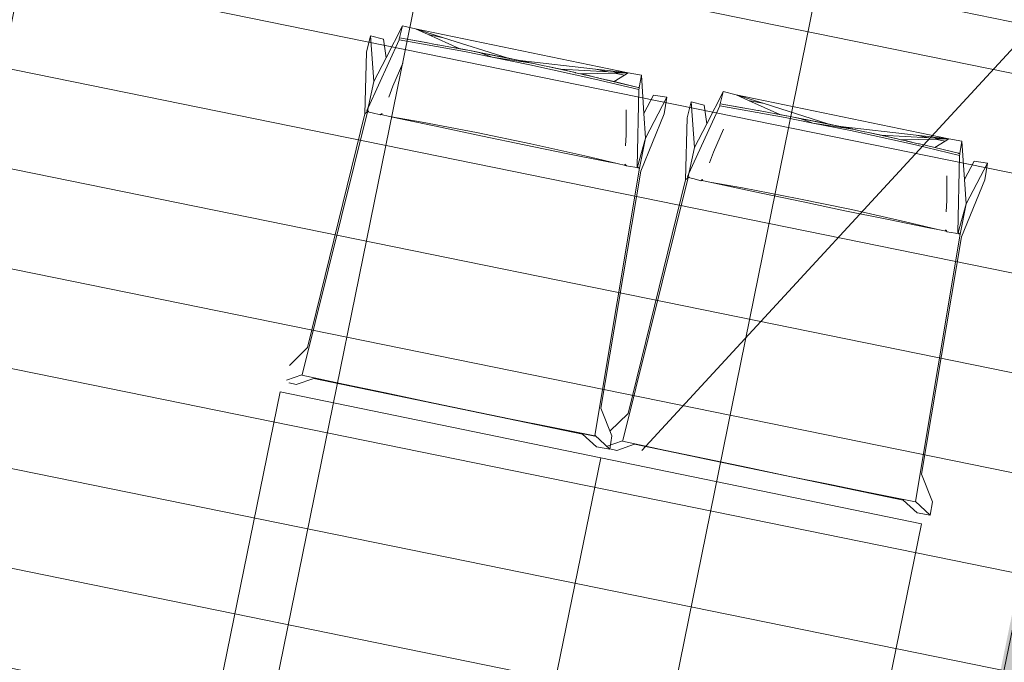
# Model space of a CAD drawing. Header units: millimetres. Extents: x -2869190 to 831897, y -1534405 to -3798.
# Tile 25 of 49: x 33528 to 35039, y -702985 to -702000. Entities that reach past the tile are written whole.
import ezdxf

# ---------------------------------------------------------------- set-up
doc = ezdxf.new("R2010")
doc.units = ezdxf.units.MM
doc.header["$MEASUREMENT"] = 0
doc.linetypes.add('Przerywana długa', pattern=[1950, 1250, -700])
for name, color, linetype, lineweight in [('PZT - ogródek_Nr_pióra__161', 7, 'Continuous', 5), ('PZT_Nr_pióra__1', 7, 'Continuous', 13), ('PZT_Nr_pióra__19', 255, 'Continuous', 0), ('Wymiarowanie - PZT_Nr_pióra__101', 7, 'Continuous', 5), ('Wymiarowanie - PZT_Nr_pióra__161', 7, 'Continuous', 5)]:
    doc.layers.add(name, color=color, linetype=linetype, lineweight=lineweight)
doc.layers.add('PZT_Nr_pióra__205', color=7, linetype='Continuous', lineweight=5, true_color=0x858585)
doc.layers.add('Wymiarowanie - PZT', color=7, linetype='Continuous')
doc.styles.add('GENERATED_STYLE_3', font='txt')
doc.dimstyles.new('GENERATED_STYLE__1', dxfattribs={"dimtxt": 625, "dimasz": 356.25, "dimexe": 0.18, "dimexo": 0, "dimgap": 0.09, "dimtad": 1, "dimdec": 0, "dimlfac": 0.1, "dimzin": 0, "dimdsep": 46, "dimtxsty": 'GENERATED_STYLE_3', "dimblk": 'ARROWHEAD_6', "dimblk1": 'ARROWHEAD_6', "dimblk2": 'ARROWHEAD_6', "dimcen": 0.09, "dimclrd": 7, "dimclre": 7, "dimclrt": 7, "dimadec": 1, "dimazin": 0, "dimtfac": 1, "dimtdec": 4, "dimtmove": 0, "dimatfit": 3, "dimfxl": 0, "dimtolj": 1, "dimtzin": 0, "dimarcsym": 0})
pattern_1 = [(348.5, (0, 0), (29.90519, 146.988706), []), (78.5, (0, 0), (-587.9548, 119.62076), [])]

# ---------------------------------------------------------------- blocks, each defined once
blk = doc.blocks.new('*D11')
at = {"layer": 'Wymiarowanie - PZT_Nr_pióra__101', "linetype": 'Continuous'}
for p, q in [((10021.3, -721583.8), (12171.6, -722025.5)), ((12100.8, -722369.9), (12242.3, -721681.1)), ((12171.6, -722025.5), (58954.7, -731635.8)), ((58883.9, -731980.2), (59025.4, -731291.5)), ((58954.7, -731635.8), (59230.2, -731692.4))]:
    blk.add_line(p, q, dxfattribs=at)
at = {"layer": 'Wymiarowanie - PZT_Nr_pióra__161', "linetype": 'Continuous'}
for p, q in [((12393, -721879.5), (11950.2, -722171.4)), ((58733.3, -731781.8), (59176.1, -731489.9))]:
    blk.add_line(p, q, dxfattribs=at)
at = {"layer": 'Wymiarowanie - PZT_Nr_pióra__101', "insert": (34706.7, -726527.1), "char_height": 625, "attachment_point": 7, "rotation": 348.3916, "style": 'GENERATED_STYLE_3'}
blk.add_mtext('\\A1;{\\fArial Narrow|b0|i1|c238|p34;4\xa0776}', dxfattribs=at)
blk = doc.blocks.new('ARROWHEAD_6')
at = {"color": 0, "linetype": 'Continuous', "lineweight": 0}
for p, q in [((-0.5, -0.5), (0.5, 0.5)), ((0, 0), (-1, 0))]:
    blk.add_line(p, q, dxfattribs=at)
blk = doc.blocks.new('*D19')
at = {"layer": 'Wymiarowanie - PZT_Nr_pióra__101', "linetype": 'Continuous'}
for p, q in [((11262.2, -696543.9), (15454.5, -676004.9)), ((11606.7, -696614.2), (10917.8, -696473.6)), ((9400.8, -705663.3), (11262.2, -696543.9))]:
    blk.add_line(p, q, dxfattribs=at)
at = {"layer": 'Wymiarowanie - PZT_Nr_pióra__161', "linetype": 'Continuous'}
for p, q in [((11116, -696322.7), (11408.4, -696765.1)), ((9254.6, -705442.1), (9547, -705884.5))]:
    blk.add_line(p, q, dxfattribs=at)
at = {"layer": 'Wymiarowanie - PZT_Nr_pióra__101', "insert": (10089.1, -701666.5), "char_height": 625, "attachment_point": 7, "rotation": 78.4637, "style": 'GENERATED_STYLE_3'}
blk.add_mtext('\\A1;{\\fArial Narrow|b0|i1|c238|p34;931}', dxfattribs=at)
blk = doc.blocks.new('*D28')
at = {"layer": 'Wymiarowanie - PZT_Nr_pióra__101', "linetype": 'Continuous'}
for p, q in [((17231.4, -686293.8), (36821.2, -690318)), ((36750.4, -690662.4), (36891.9, -689973.6)), ((36821.2, -690318), (46611.6, -692329.2)), ((46540.8, -692673.5), (46682.3, -691984.8)), ((46611.6, -692329.2), (66202.5, -696353.6))]:
    blk.add_line(p, q, dxfattribs=at)
at = {"layer": 'Wymiarowanie - PZT_Nr_pióra__161', "linetype": 'Continuous'}
for p, q in [((37042.6, -690172.1), (36599.8, -690463.9)), ((46833, -692183.2), (46390.2, -692475.1))]:
    blk.add_line(p, q, dxfattribs=at)
at = {"layer": 'Wymiarowanie - PZT_Nr_pióra__101', "insert": (41153.8, -691080.4), "char_height": 625, "attachment_point": 7, "rotation": 348.3916, "style": 'GENERATED_STYLE_3'}
blk.add_mtext('\\A1;{\\fArial Narrow|b0|i1|c238|p34;999}', dxfattribs=at)
blk = doc.blocks.new('*D42')
at = {"layer": 'Wymiarowanie - PZT_Nr_pióra__101', "linetype": 'Continuous'}
for p, q in [((35700.9, -699746), (31895.4, -698964.3)), ((35771.7, -699401.6), (35630.2, -700090.4)), ((48479.1, -702370.9), (35700.9, -699746)), ((48549.9, -702026.6), (48408.4, -702715.3)), ((49429.3, -702566.1), (48479.1, -702370.9))]:
    blk.add_line(p, q, dxfattribs=at)
at = {"layer": 'Wymiarowanie - PZT_Nr_pióra__161', "linetype": 'Continuous'}
for p, q in [((35479.6, -699891.9), (35922.3, -699600.1)), ((48257.7, -702516.9), (48700.5, -702225))]:
    blk.add_line(p, q, dxfattribs=at)
at = {"layer": 'Wymiarowanie - PZT_Nr_pióra__101', "char_height": 625, "attachment_point": 7, "rotation": 348.3916, "style": 'GENERATED_STYLE_3'}
for s, insert in [('\\A1;{\\fArial Narrow|b0|i1|c238|p34;1\xa0305}', (41233.6, -700754.9)), ('\\A1;{\\fArial Narrow|b0|i1|c238|p34;97}', (47650.7, -702183.6))]:
    blk.add_mtext(s, dxfattribs=dict(at, insert=insert))
blk = doc.blocks.new('*D52')
at = {"layer": 'Wymiarowanie - PZT_Nr_pióra__101', "linetype": 'Continuous'}
for p, q in [((32151.4, -700803.4), (32392.2, -699630.9)), ((32495.7, -700874.1), (31807, -700732.7)), ((30278.5, -709920.5), (32151.4, -700803.4)), ((30622.9, -709991.3), (29934.1, -709849.8))]:
    blk.add_line(p, q, dxfattribs=at)
at = {"layer": 'Wymiarowanie - PZT_Nr_pióra__161', "linetype": 'Continuous'}
for p, q in [((32005.4, -700582), (32297.3, -701024.8)), ((30132.6, -709699.1), (30424.4, -710141.9))]:
    blk.add_line(p, q, dxfattribs=at)
at = {"layer": 'Wymiarowanie - PZT_Nr_pióra__101', "char_height": 625, "attachment_point": 7, "rotation": 78.3916, "style": 'GENERATED_STYLE_3'}
for s, insert in [('\\A1;{\\fArial Narrow|b0|i1|c238|p34;120}', (31749.7, -702137.4)), ('\\A1;{\\fArial Narrow|b0|i1|c238|p34;931}', (30851, -706512.3))]:
    blk.add_mtext(s, dxfattribs=dict(at, insert=insert))
blk = doc.blocks.new('*D75')
at = {"layer": 'Wymiarowanie - PZT_Nr_pióra__101', "linetype": 'Continuous'}
for p, q in [((31186.1, -700605.1), (31934.6, -696961.2)), ((31530.5, -700675.9), (30841.7, -700534.4)), ((29313.2, -709722.2), (31186.1, -700605.1)), ((29657.6, -709793), (28968.9, -709651.5))]:
    blk.add_line(p, q, dxfattribs=at)
at = {"layer": 'Wymiarowanie - PZT_Nr_pióra__161', "linetype": 'Continuous'}
for p, q in [((31040.2, -700383.7), (31332, -700826.5)), ((29167.3, -709500.8), (29459.2, -709943.6))]:
    blk.add_line(p, q, dxfattribs=at)
at = {"layer": 'Wymiarowanie - PZT_Nr_pióra__101', "insert": (30006.5, -705726.2), "char_height": 625, "attachment_point": 7, "rotation": 78.3916, "style": 'GENERATED_STYLE_3'}
blk.add_mtext('\\A1;{\\fArial Narrow|b0|i1|c238|p34;931}', dxfattribs=at)

msp = doc.modelspace()

# ---------------------------------------------------------------- hatches: boundary and pattern name
at = {"layer": 'PZT_Nr_pióra__1', "linetype": 'Continuous'}
h = msp.add_hatch(color=256, dxfattribs=at)
h.paths.add_polyline_path([(35348.8, -701460.2), (48127, -704085.2), (46254.1, -713202.3), (33475.9, -710577.4)])
h.paths.add_polyline_path([(47749.2, -704334.2), (35597.9, -701838), (33869.9, -710249.9), (46021.2, -712746.1)], flags=0)
at = {"layer": 'PZT_Nr_pióra__19', "linetype": 'Continuous'}
h = msp.add_hatch(dxfattribs=at)
h.set_pattern_fill('Siatka_60x120_kopia', color=256, style=0, pattern_type=2)
h.set_pattern_definition(pattern_1)
h.paths.add_polyline_path([(32317, -701126.3), (35306.6, -701740.4), (34331, -706489.5), (31341.5, -705875.4)])
at = {"layer": 'PZT_Nr_pióra__205', "linetype": 'Continuous'}
h = msp.add_hatch(dxfattribs=at)
h.set_pattern_fill('Siatka_60_kopia', color=256, style=0, pattern_type=2)
h.set_pattern_definition(pattern_1)
h.paths.add_polyline_path([(17404.4, -696552), (17621.7, -695494.1), (17876.7, -695546.5, 0.414214), (18290, -695274.1), (18315.4, -696739.2), (17279.1, -701783.8), (30894.1, -704581.1), (31779.1, -700366.3, -0.413948), (32586.9, -699824.1), (48553, -703110.5, -0.348517), (49008.4, -703871.7), (47159.2, -712873.2), (47305.8, -712903.3), (47275.6, -713050.2), (50802, -713774.6), (50832.2, -713627.7), (50979.1, -713657.9), (51955, -708907.1), (55481.4, -709631.5), (56155.5, -706350), (56155.6, -706350, -1.058187), (56841, -706490.8), (56841.2, -706490.8), (56167.1, -709772.3), (59987.3, -710557.1), (61023.6, -705512.4), (60876.7, -705482.2), (61193.1, -703941.9, 0.392342), (61560.8, -704498), (62151, -704621.1), (60592.1, -712209.6), (57776, -711631.1), (56494.2, -717870.8), (53739.1, -717304.8), (38472, -714136.4), (38766.6, -712716.6), (32226, -711359.2), (33050.9, -707351.3), (26370.9, -705979.1), (26659.2, -704578.5), (16197.1, -702429.3)])
h.paths.add_polyline_path([(31341.5, -705875.4), (32317, -701126.3), (35291.9, -701737.4), (35348.8, -701460.2), (48127, -704085.2), (46254.1, -713202.3), (33475.9, -710577.4), (34316.3, -706486.5)], flags=0)

# ---------------------------------------------------------------- linework, layer by layer
at = {"layer": 'PZT - ogródek_Nr_pióra__161', "linetype": 'Continuous'}
for p, q in [((34012.3, -701790.4), (35234.5, -702041.5)), ((34115.4, -702009.5), (34090.3, -702058.7)), ((34110.9, -702028.2), (34115.4, -702009.5)), ((34115.4, -702009.5), (34115.4, -702009.5)), ((34115.4, -702009.5), (34135.5, -702014.3)), ((34135.5, -702014.3), (34461.6, -702081.9)), ((34135.5, -702014.3), (34178.2, -702027.8)), ((34154.6, -702022.9), (34135.5, -702014.3)), ((34066.4, -702024.9), (34060.1, -702049.9)), ((34062.9, -702135.2), (34110.2, -702031.1)), ((34066.4, -702024.9), (34086.4, -702030.1)), ((34071.6, -702095.2), (34066.4, -702024.9)), ((34086.4, -702030.1), (34090.3, -702058.7)), ((34110.2, -702031.1), (34110.6, -702029.6)), ((34110.2, -702031.1), (34210.7, -702049.1)), ((34110.6, -702029.6), (34110.9, -702028.2)), ((34110.9, -702028.2), (34148.9, -702034.7)), ((34110.9, -702028.2), (34145.2, -702034.2)), ((34148.9, -702034.7), (34145.2, -702034.2)), ((34148.9, -702034.7), (34168.9, -702038.5)), ((34148.9, -702034.7), (34149.9, -702035.1)), ((34151.8, -702035.4), (34148.9, -702034.7)), ((34178.2, -702027.8), (34154.6, -702022.9)), ((34202.3, -702044.5), (34154.6, -702022.9)), ((34178.2, -702027.8), (34276.2, -702058.9)), ((34060.1, -702049.9), (34057.9, -702144.5)), ((34169, -702038.5), (34168.9, -702038.5)), ((34169.2, -702038.5), (34169.1, -702038.5)), ((34169.2, -702038.5), (34169.3, -702038.5)), ((34169.4, -702038.5), (34169.3, -702038.5)), ((34169.6, -702038.6), (34169.4, -702038.5)), ((34212, -702046.5), (34169.6, -702038.6)), ((34193.7, -702042.9), (34202.3, -702044.5)), ((34202.5, -702044.6), (34202.3, -702044.5)), ((34207.8, -702045.6), (34202.5, -702044.6)), ((34207.8, -702045.6), (34231.7, -702050.1)), ((34215.5, -702047.1), (34207.8, -702045.6)), ((34210.7, -702049.1), (34253.1, -702057.6)), ((34212, -702046.5), (34215.5, -702047.1)), ((34215.6, -702047.1), (34231.7, -702050.1)), ((34230.7, -702050.1), (34215.6, -702047.1)), ((34230.7, -702050.1), (34232.7, -702050.4)), ((34231.7, -702050.1), (34230.7, -702050.1)), ((34232.7, -702050.4), (34231.7, -702050.1)), ((34231.7, -702050.1), (34250.3, -702053.9)), ((34232.7, -702050.4), (34250.3, -702053.9)), ((34233.4, -702050.7), (34232.7, -702050.4)), ((34233.4, -702050.7), (34257, -702055.2)), ((34253.1, -702057.6), (34233.4, -702050.7)), ((34233.5, -702050.7), (34295.1, -702062.9)), ((34090.3, -702058.7), (34071.6, -702095.2)), ((34115.9, -702067.1), (34100.5, -702102.3)), ((34250.3, -702053.9), (34270.9, -702057.9)), ((34250.3, -702053.9), (34295.5, -702063)), ((34253.1, -702057.6), (34310.9, -702069.2)), ((34253.1, -702057.6), (34310.8, -702066.3)), ((34258.1, -702055.5), (34257, -702055.2)), ((34295, -702062.9), (34258.1, -702055.5)), ((34274.8, -702058.6), (34270.9, -702057.9)), ((34274.8, -702058.6), (34276.2, -702058.9)), ((34276.2, -702058.9), (34295, -702062.9)), ((34295, -702062.9), (34295.5, -702063)), ((34295.5, -702063), (34295.5, -702063)), ((34295.5, -702063), (34296, -702063.1)), ((34411.5, -702076.2), (34295.5, -702063)), ((34296.6, -702063.2), (34296, -702063.1)), ((34296.7, -702063.2), (34296.6, -702063.2)), ((34313.3, -702066.6), (34296.7, -702063.2)), ((34298.5, -702063.6), (34296.7, -702063.2)), ((34298.5, -702063.6), (34311.9, -702066.5)), ((34298.5, -702063.6), (34313.3, -702066.6)), ((34310.8, -702066.3), (34298.5, -702063.6)), ((34310.8, -702066.3), (34311.9, -702066.5)), ((34332.6, -702070.9), (34311.9, -702066.5)), ((34311.9, -702066.5), (34314.3, -702066.8)), ((34313.3, -702066.6), (34314.3, -702066.8)), ((34314.3, -702066.8), (34314.2, -702067)), ((34314.3, -702066.8), (34332.6, -702070.9)), ((34310.9, -702069.2), (34410.5, -702091.2)), ((34332.7, -702070.9), (34332.6, -702070.9)), ((34332.7, -702070.9), (34336, -702071.6)), ((34336, -702071.6), (34358.4, -702076.3)), ((34336, -702071.6), (34380.3, -702081.3)), ((34358.4, -702076.3), (34380.3, -702081.3)), ((34431, -702080.2), (34358.4, -702076.3)), ((34380.5, -702081.4), (34380.3, -702081.3)), ((34381, -702081.5), (34380.5, -702081.4)), ((34381, -702081.5), (34388.6, -702083.2)), ((34381, -702081.5), (34388.3, -702083.2)), ((34388.6, -702083.2), (34440.8, -702082.2)), ((34431, -702080.2), (34411.5, -702076.2)), ((34461.6, -702081.9), (34411.5, -702076.2)), ((34461.6, -702081.9), (34431, -702080.2)), ((34440.8, -702082.2), (34461.6, -702081.9)), ((34455.9, -702085.4), (34440.8, -702082.2)), ((34461.6, -702081.9), (34455.9, -702085.4)), ((34461.6, -702081.9), (34481.9, -702085.5)), ((34071.6, -702095.2), (34063.4, -702132.8)), ((34388.3, -702083.2), (34388.6, -702083.2)), ((34388.3, -702083.2), (34394.2, -702084.5)), ((34388.6, -702083.2), (34396.6, -702084.9)), ((34394.2, -702084.5), (34394.5, -702084.6)), ((34394.5, -702084.6), (34396.6, -702085.1)), ((34394.5, -702084.6), (34396.6, -702084.9)), ((34397.7, -702085.3), (34396.6, -702084.9)), ((34396.6, -702084.9), (34414.8, -702089.2)), ((34396.6, -702084.9), (34397.3, -702085.2)), ((34396.6, -702085.1), (34396.6, -702085.1)), ((34397.1, -702085.2), (34396.6, -702085.1)), ((34397.7, -702085.3), (34397.7, -702085.3)), ((34397.7, -702085.3), (34414.8, -702089.2)), ((34410.5, -702091.2), (34478.1, -702107.3)), ((34415.1, -702089.3), (34414.8, -702089.2)), ((34415.8, -702089.5), (34415.1, -702089.3)), ((34416.6, -702089.6), (34415.8, -702089.5)), ((34416.6, -702089.6), (34440.3, -702095.1)), ((34416.6, -702089.6), (34476.8, -702103.9)), ((34455.9, -702085.4), (34440.3, -702095.1)), ((34440.3, -702095.1), (34476.8, -702103.9)), ((34481.9, -702085.5), (34478.6, -702104.4)), ((34485.7, -702144), (34481.9, -702085.5)), ((34100.5, -702102.3), (34094.5, -702118.8)), ((34478.1, -702107.3), (34475.6, -702225.9)), ((34476.8, -702103.9), (34477.3, -702104)), ((34477.8, -702104.2), (34477.3, -702104)), ((34477.8, -702104.2), (34478.2, -702104.3)), ((34478.4, -702105.9), (34478.1, -702107.3)), ((34478.6, -702104.4), (34478.2, -702104.3)), ((34478.6, -702104.4), (34478.4, -702105.9)), ((34607.3, -702110.6), (34582.2, -702159.7)), ((34602.8, -702129.2), (34607.3, -702110.6)), ((34607.3, -702110.5), (34607.3, -702110.6)), ((34607.3, -702110.5), (34627.4, -702115.3)), ((34485.7, -702144), (34500.4, -702115.9)), ((34520.8, -702119), (34488.1, -702181.6)), ((34500.4, -702115.9), (34520.8, -702119)), ((34516.7, -702144.5), (34520.8, -702119)), ((34558.3, -702125.9), (34552, -702150.9)), ((34558.3, -702125.9), (34578.3, -702131.2)), ((34563.5, -702196.3), (34558.3, -702125.9)), ((34627.4, -702115.3), (34953.5, -702182.9)), ((34627.4, -702115.3), (34670.1, -702128.9)), ((34646.5, -702124), (34627.4, -702115.3)), ((34670.1, -702128.9), (34646.5, -702124)), ((34694.1, -702145.6), (34646.5, -702124)), ((34061.6, -702141.3), (33961.4, -702544.5)), ((34057.9, -702144.5), (34061.5, -702141.4)), ((34063.4, -702132.8), (34060.7, -702140)), ((34060.7, -702140), (34062.9, -702135.2)), ((34061.5, -702141.4), (34060.7, -702140)), ((34061.5, -702141.4), (34061.8, -702140.2)), ((34061.6, -702141.3), (34061.5, -702141.4)), ((34068.8, -702142.8), (34061.6, -702141.3)), ((34061.8, -702140.2), (34062.9, -702135.2)), ((34063.8, -702140.6), (34061.8, -702140.2)), ((34458.7, -702138.3), (34458.8, -702176.5)), ((34554.7, -702236.2), (34602.1, -702132.1)), ((34578.3, -702131.2), (34582.2, -702159.7)), ((34602.1, -702132.1), (34602.5, -702130.7)), ((34602.1, -702132.1), (34702.6, -702150.2)), ((34602.5, -702130.7), (34602.8, -702129.2)), ((34602.8, -702129.2), (34640.7, -702135.8)), ((34602.8, -702129.2), (34637.1, -702135.3)), ((34640.7, -702135.8), (34637.1, -702135.3)), ((34640.7, -702135.8), (34660.8, -702139.5)), ((34640.7, -702135.8), (34641.7, -702136.1)), ((34643.7, -702136.5), (34640.7, -702135.8)), ((34660.9, -702139.5), (34660.8, -702139.5)), ((34661.1, -702139.6), (34660.9, -702139.5)), ((34661.1, -702139.6), (34661.2, -702139.6)), ((34661.2, -702139.6), (34661.2, -702139.6)), ((34661.5, -702139.6), (34661.2, -702139.6)), ((34703.9, -702147.5), (34661.5, -702139.6)), ((34670.1, -702128.9), (34768, -702160)), ((34057.9, -702144.5), (33969.6, -702502.7)), ((34081.6, -702146.2), (34068.8, -702142.8)), ((34081.7, -702145.6), (34081.4, -702145.9)), ((34081.4, -702145.9), (34081.6, -702146.2)), ((34081.6, -702146.2), (34081.7, -702145.6)), ((34083, -702144.9), (34081.7, -702145.6)), ((34081.7, -702145.6), (34084.3, -702145.1)), ((34081.7, -702145.6), (34082.2, -702145.7)), ((34084.1, -702145.2), (34082.2, -702145.7)), ((34082.2, -702145.7), (34082.9, -702145.8)), ((34082.9, -702145.8), (34095.3, -702148.5)), ((34084.2, -702144.2), (34083, -702144.9)), ((34095.3, -702148.5), (34145.4, -702157.2)), ((34095.3, -702148.5), (34109.6, -702151.5)), ((34109.6, -702151.5), (34173.7, -702165.1)), ((34145.4, -702157.2), (34228.9, -702173.1)), ((34481.1, -702232.2), (34516.7, -702144.5)), ((34488.1, -702181.6), (34485.7, -702144)), ((34552, -702150.9), (34549.8, -702245.5)), ((34685.6, -702143.9), (34694.1, -702145.6)), ((34694.4, -702145.6), (34694.1, -702145.6)), ((34699.7, -702146.6), (34694.4, -702145.6)), ((34699.7, -702146.6), (34723.6, -702151.2)), ((34707.4, -702148.1), (34699.7, -702146.6)), ((34702.6, -702150.2), (34745, -702158.7)), ((34703.9, -702147.5), (34707.4, -702148.1)), ((34707.5, -702148.2), (34723.6, -702151.2)), ((34722.6, -702151.1), (34707.5, -702148.2)), ((34722.6, -702151.1), (34724.6, -702151.5)), ((34723.6, -702151.2), (34722.6, -702151.1)), ((34724.6, -702151.5), (34723.6, -702151.2)), ((34723.6, -702151.2), (34742.1, -702154.9)), ((34724.6, -702151.5), (34742.1, -702154.9)), ((34725.3, -702151.8), (34724.6, -702151.5)), ((34725.3, -702151.8), (34748.9, -702156.3)), ((34745, -702158.7), (34725.3, -702151.8)), ((34725.4, -702151.8), (34787, -702164)), ((34742.1, -702154.9), (34762.8, -702158.9)), ((34742.1, -702154.9), (34787.4, -702164)), ((34750, -702156.5), (34748.9, -702156.3)), ((34786.9, -702163.9), (34750, -702156.5)), ((34173.7, -702165.1), (34238, -702178.6)), ((34582.2, -702159.7), (34563.5, -702196.3)), ((34607.7, -702168.1), (34592.4, -702203.3)), ((34745, -702158.7), (34802.7, -702170.2)), ((34745, -702158.7), (34802.6, -702167.4)), ((34766.7, -702159.7), (34762.8, -702158.9)), ((34766.7, -702159.7), (34768, -702160)), ((34768, -702160), (34786.9, -702163.9)), ((34786.9, -702163.9), (34787.4, -702164)), ((34787.4, -702164), (34787.4, -702164)), ((34787.4, -702164), (34787.9, -702164.2)), ((34903.4, -702177.2), (34787.4, -702164)), ((34788.5, -702164.3), (34787.9, -702164.2)), ((34788.6, -702164.3), (34788.5, -702164.3)), ((34805.2, -702167.7), (34788.6, -702164.3)), ((34790.4, -702164.7), (34788.6, -702164.3)), ((34790.4, -702164.7), (34803.8, -702167.5)), ((34790.4, -702164.7), (34805.2, -702167.7)), ((34802.6, -702167.4), (34790.4, -702164.7)), ((34802.6, -702167.4), (34803.8, -702167.5)), ((34802.7, -702170.2), (34902.4, -702192.3)), ((34824.5, -702171.9), (34803.8, -702167.5)), ((34803.8, -702167.5), (34806.2, -702167.9)), ((34805.2, -702167.7), (34806.2, -702167.9)), ((34806.2, -702167.9), (34806.1, -702168)), ((34806.2, -702167.9), (34824.5, -702171.9)), ((34824.6, -702171.9), (34824.5, -702171.9)), ((34824.6, -702171.9), (34827.8, -702172.6)), ((34827.8, -702172.6), (34850.3, -702177.4)), ((34827.8, -702172.6), (34872.2, -702182.4)), ((34228.9, -702173.1), (34312.3, -702190.4)), ((34238, -702178.6), (34302.3, -702191.9)), ((34457.5, -702193.6), (34458.8, -702176.5)), ((34476, -702225.6), (34488.1, -702181.6)), ((34479, -702227.9), (34488.1, -702181.6)), ((34850.3, -702177.4), (34872.2, -702182.4)), ((34922.9, -702181.3), (34850.3, -702177.4)), ((34872.4, -702182.4), (34872.2, -702182.4)), ((34872.9, -702182.5), (34872.4, -702182.4)), ((34872.9, -702182.5), (34880.5, -702184.2)), ((34872.9, -702182.5), (34880.2, -702184.2)), ((34880.2, -702184.2), (34880.5, -702184.2)), ((34880.2, -702184.2), (34886, -702185.6)), ((34880.5, -702184.2), (34932.6, -702183.3)), ((34880.5, -702184.2), (34888.5, -702186)), ((34886, -702185.6), (34886.4, -702185.6)), ((34886.4, -702185.6), (34888.5, -702186.1)), ((34886.4, -702185.6), (34888.5, -702186)), ((34889.6, -702186.4), (34888.5, -702186)), ((34888.5, -702186), (34906.7, -702190.3)), ((34888.5, -702186), (34889.2, -702186.3)), ((34888.5, -702186.1), (34888.5, -702186.1)), ((34889, -702186.2), (34888.5, -702186.1)), ((34889.6, -702186.4), (34889.6, -702186.4)), ((34889.6, -702186.4), (34906.7, -702190.3)), ((34922.9, -702181.3), (34903.4, -702177.2)), ((34953.5, -702182.9), (34903.4, -702177.2)), ((34953.5, -702182.9), (34922.9, -702181.3)), ((34947.8, -702186.4), (34932.2, -702196.1)), ((34932.6, -702183.3), (34953.5, -702182.9)), ((34947.8, -702186.4), (34932.6, -702183.3)), ((34953.5, -702182.9), (34947.8, -702186.4)), ((34953.5, -702182.9), (34973.8, -702186.5)), ((34973.8, -702186.5), (34970.5, -702205.4)), ((34977.6, -702245), (34973.8, -702186.5)), ((34302.3, -702191.9), (34366.6, -702205.1)), ((34312.3, -702190.4), (34395.3, -702209)), ((34563.5, -702196.3), (34555.3, -702233.8)), ((34902.4, -702192.3), (34970, -702208.4)), ((34907, -702190.4), (34906.7, -702190.3)), ((34907.7, -702190.5), (34907, -702190.4)), ((34908.5, -702190.7), (34907.7, -702190.5)), ((34908.5, -702190.7), (34932.2, -702196.1)), ((34908.5, -702190.7), (34968.7, -702205)), ((34932.2, -702196.1), (34968.7, -702205)), ((34366.6, -702205.1), (34430.8, -702218.1)), ((34395.3, -702209), (34444.8, -702220.9)), ((34430.8, -702218.1), (34444.8, -702220.9)), ((34592.4, -702203.3), (34586.4, -702219.8)), ((34970, -702208.4), (34967.5, -702327)), ((34968.7, -702205), (34969.2, -702205.1)), ((34969.7, -702205.2), (34969.2, -702205.1)), ((34969.7, -702205.2), (34970.1, -702205.3)), ((34970.3, -702206.9), (34970, -702208.4)), ((34970.5, -702205.4), (34970.1, -702205.3)), ((34970.5, -702205.4), (34970.3, -702206.9)), ((34977.6, -702245), (34992.3, -702217)), ((34992.3, -702217), (35012.7, -702220.1)), ((34479, -702227.8), (34410.7, -702637.6)), ((34419.7, -702596), (34481.1, -702232.2)), ((34444.8, -702220.9), (34457.7, -702223.5)), ((34457.7, -702223.5), (34456.2, -702222.3)), ((34456.8, -702221.5), (34457.7, -702222.5)), ((34457.7, -702222.5), (34458.8, -702223.7)), ((34457.7, -702223.5), (34458.8, -702223.7)), ((34458.8, -702223.7), (34458.7, -702224.1)), ((34458.7, -702224.1), (34458.7, -702224.3)), ((34471.8, -702226.3), (34458.7, -702224.3)), ((34458.9, -702224.1), (34458.8, -702223.7)), ((34478.8, -702227.7), (34471.8, -702226.3)), ((34476, -702225.6), (34478.8, -702227.7)), ((34479, -702227.8), (34478.8, -702227.7)), ((34479, -702227.9), (34479, -702227.8)), ((35012.7, -702220.1), (34980, -702282.6)), ((35008.6, -702245.5), (35012.7, -702220.1)), ((34553.5, -702242.3), (34453.3, -702645.5)), ((34549.8, -702245.5), (34461.5, -702603.8)), ((34549.8, -702245.5), (34553.4, -702242.4)), ((34555.3, -702233.8), (34552.6, -702241)), ((34552.6, -702241), (34554.7, -702236.2)), ((34553.4, -702242.4), (34552.6, -702241)), ((34553.4, -702242.4), (34553.6, -702241.2)), ((34553.5, -702242.3), (34553.4, -702242.4)), ((34560.7, -702243.9), (34553.5, -702242.3)), ((34553.6, -702241.2), (34554.7, -702236.2)), ((34555.7, -702241.6), (34553.6, -702241.2)), ((34573.5, -702247.2), (34560.7, -702243.9)), ((34573.6, -702246.6), (34573.3, -702246.9)), ((34573.3, -702246.9), (34573.5, -702247.2)), ((34573.5, -702247.2), (34573.6, -702246.6)), ((34574.9, -702245.9), (34573.6, -702246.6)), ((34573.6, -702246.6), (34576.1, -702246.1)), ((34573.6, -702246.6), (34574, -702246.7)), ((34576, -702246.2), (34574, -702246.7)), ((34574, -702246.7), (34574.8, -702246.9)), ((34574.8, -702246.9), (34587.2, -702249.5)), ((34576, -702245.3), (34574.9, -702245.9)), ((34950.5, -702239.4), (34950.7, -702277.6)), ((34973, -702333.2), (35008.6, -702245.5)), ((34980, -702282.6), (34977.6, -702245)), ((34587.2, -702249.5), (34637.3, -702258.2)), ((34587.2, -702249.5), (34601.5, -702252.6)), ((34601.5, -702252.6), (34665.6, -702266.2)), ((34637.3, -702258.2), (34720.8, -702274.1)), ((34665.6, -702266.2), (34729.9, -702279.6)), ((34720.8, -702274.1), (34804.2, -702291.4)), ((34949.4, -702294.6), (34950.7, -702277.6)), ((34729.9, -702279.6), (34794.2, -702293)), ((34794.2, -702293), (34858.5, -702306.1)), ((34804.2, -702291.4), (34887.2, -702310)), ((34967.9, -702326.6), (34980, -702282.6)), ((34970.9, -702328.9), (34980, -702282.6)), ((34858.5, -702306.1), (34922.7, -702319.2)), ((34887.2, -702310), (34936.7, -702322)), ((34922.7, -702319.2), (34936.7, -702322)), ((34936.7, -702322), (34949.6, -702324.6)), ((34949.6, -702324.6), (34948.1, -702323.3)), ((34948.7, -702322.5), (34949.6, -702323.6)), ((34949.6, -702323.6), (34950.7, -702324.8)), ((34970.8, -702328.8), (34902.6, -702738.6)), ((34911.6, -702697), (34973, -702333.2)), ((34949.6, -702324.6), (34950.7, -702324.8)), ((34950.7, -702324.8), (34950.6, -702325.1)), ((34950.6, -702325.1), (34950.6, -702325.4)), ((34963.7, -702327.4), (34950.6, -702325.4)), ((34950.8, -702325.1), (34950.7, -702324.8)), ((34970.7, -702328.8), (34963.7, -702327.4)), ((34967.9, -702326.6), (34970.7, -702328.8)), ((34970.8, -702328.8), (34970.7, -702328.8)), ((34970.9, -702328.9), (34970.8, -702328.8)), ((33969.6, -702502.7), (33941.9, -702530.1)), ((33961.2, -702544.5), (33937.5, -702552.8)), ((33979.6, -702550.1), (33952.3, -702559.7)), ((33961, -702545.3), (33961.2, -702544.5)), ((33961.2, -702545.1), (33961, -702545.3)), ((34025, -702559.1), (33961, -702545.3)), ((33961.2, -702545.1), (33961.4, -702544.5)), ((34025.2, -702558.8), (33961.2, -702545.1)), ((34391.7, -702635.5), (33979.6, -702550.1)), ((33941.4, -702557.5), (33941.5, -702557)), ((33941.5, -702557), (33952.3, -702559.7)), ((34089.2, -702572.7), (34025, -702559.1)), ((34089.3, -702572.4), (34025.2, -702558.8)), ((33822.5, -703084.6), (33928, -702570.9)), ((34419.9, -702671.9), (33928, -702570.9)), ((34153.5, -702586.1), (34089.2, -702572.7)), ((34153.6, -702585.9), (34089.3, -702572.4)), ((34217.8, -702599.5), (34153.5, -702586.1)), ((34217.9, -702599.2), (34153.6, -702585.9)), ((34282.2, -702612.6), (34217.8, -702599.5)), ((34282.2, -702612.4), (34217.9, -702599.2)), ((34436.6, -702638.2), (34419.7, -702596)), ((34461.5, -702603.8), (34433.8, -702631.2)), ((34346.4, -702625.4), (34282.2, -702612.4)), ((34346.5, -702625.7), (34282.2, -702612.6)), ((34410.5, -702638.2), (34346.4, -702625.4)), ((34410.7, -702638.5), (34346.5, -702625.7)), ((34413, -702655.2), (34391.7, -702635.5)), ((34410.7, -702637.6), (34410.5, -702638.2)), ((34410.5, -702638.2), (34410.7, -702638.5)), ((34410.8, -702637.7), (34410.7, -702638.5)), ((34433.3, -702658.5), (34410.8, -702637.7)), ((34433.3, -702658.5), (34436.6, -702638.2)), ((34413, -702655.2), (34433.3, -702658.5)), ((34453.1, -702645.6), (34429.4, -702653.9)), ((34471.5, -702651.2), (34444.2, -702660.8)), ((34452.9, -702646.4), (34453.1, -702645.6)), ((34453.1, -702646.2), (34452.9, -702646.4)), ((34516.9, -702660.1), (34452.9, -702646.4)), ((34453.1, -702646.2), (34453.3, -702645.5)), ((34517.1, -702659.9), (34453.1, -702646.2)), ((34883.6, -702736.6), (34471.5, -702651.2)), ((34433.3, -702658.5), (34433.4, -702658)), ((34433.4, -702658), (34444.2, -702660.8)), ((34581.1, -702673.7), (34516.9, -702660.1)), ((34581.2, -702673.5), (34517.1, -702659.9)), ((34314.4, -703185.7), (34419.9, -702671.9)), ((34314.4, -703185.7), (34419.9, -702671.9)), ((34911.8, -702773), (34419.9, -702671.9)), ((34645.4, -702687.2), (34581.1, -702673.7)), ((34645.5, -702686.9), (34581.2, -702673.5)), ((34709.7, -702700.5), (34645.4, -702687.2)), ((34709.7, -702700.3), (34645.5, -702686.9)), ((34774, -702713.4), (34709.7, -702700.3)), ((34774.1, -702713.7), (34709.7, -702700.5)), ((34928.5, -702739.2), (34911.6, -702697)), ((34838.3, -702726.5), (34774, -702713.4)), ((34838.4, -702726.7), (34774.1, -702713.7)), ((34902.4, -702739.3), (34838.3, -702726.5)), ((34902.5, -702739.6), (34838.4, -702726.7)), ((34904.8, -702756.2), (34883.6, -702736.6)), ((34902.6, -702738.6), (34902.4, -702739.3)), ((34902.4, -702739.3), (34902.5, -702739.6)), ((34902.7, -702738.8), (34902.5, -702739.6)), ((34925.2, -702759.6), (34902.7, -702738.8)), ((34925.2, -702759.6), (34928.5, -702739.2)), ((34904.8, -702756.2), (34925.2, -702759.6)), ((34806.3, -703286.7), (34911.8, -702773))]:
    msp.add_line(p, q, dxfattribs=at)
at = {"layer": 'PZT - ogródek_Nr_pióra__161', "linetype": 'Przerywana długa', "flags": 128}
msp.add_lwpolyline([(35286.4, -701789.1), (34425.3, -705980.8), (31900.1, -705462), (32761.2, -701270.4), (35286.4, -701789.1), (31900.1, -705462), (34425.3, -705980.8), (32761.2, -701270.4)], close=True, dxfattribs=at)

# ---------------------------------------------------------------- dimensions: what is measured, and where the dimension line sits
at = {"layer": 'Wymiarowanie - PZT', "linetype": 'Continuous'}
for base, p1, p2, angle, picture, middle, turn in [((11262.2, -696543.9), (33475.9, -710577.4), (35348.8, -701460.2), 78.4637, '*D19', (9925.1, -700906.9), 78.4637), ((46611.6, -692329.2), (37012.3, -689387.3), (44367.9, -703251.5), 348.3916, '*D28', (41913.5, -690917.4), 348.3916), ((31186.1, -700605.1), (33475.9, -710577.4), (35348.8, -701460.2), 78.3916, '*D75', (29843.5, -704966.5), 78.3916), ((35700.9, -699746), (48127, -704085.2), (35348.8, -701460.2), 168.3916, '*D42', (42343.2, -700663.8), 348.3916), ((32151.4, -700803.4), (33475.9, -710577.4), (35348.8, -701460.2), 78.3916, '*D52', (30688.1, -705752.5), 78.3916), ((58954.7, -731635.8), (16197.1, -702429.3), (60177.2, -725684.7), 348.3916, '*D11', (35816.3, -726436), 348.3916)]:
    dim = msp.add_linear_dim(base=base, p1=p1, p2=p2, angle=angle, dimstyle='GENERATED_STYLE__1', dxfattribs=at)
    dim.commit()
    dim.dimension.update_dxf_attribs({"geometry": picture, "text_midpoint": middle, "dimtype": 160, "text_rotation": turn})

doc.saveas('drawing.dxf')
